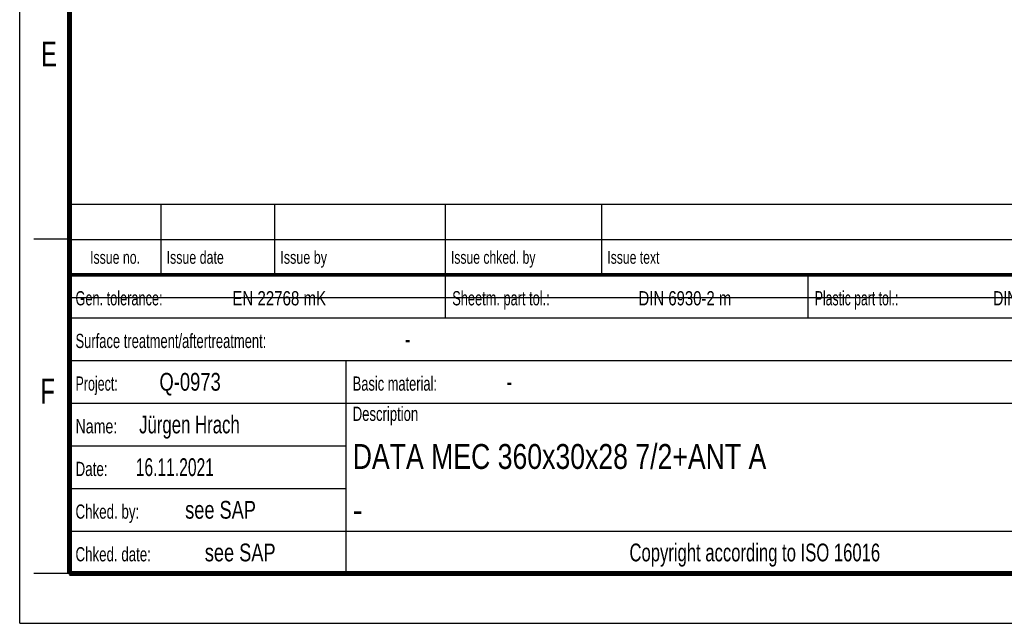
# Model space of a CAD drawing. Header units: millimetres. Extents: x 0 to 210, y 0 to 297.
# Tile 1 of 17: x 0 to 139, y 0 to 85. Entities that reach past the tile are written whole.
import ezdxf
from ezdxf.enums import TextEntityAlignment as Align

# ---------------------------------------------------------------- set-up
doc = ezdxf.new("R2010")
doc.units = ezdxf.units.MM
doc.header["$LTSCALE"] = 19.36
doc.layers.get('0').update_dxf_attribs({"linetype": 'CONTINUOUS'})
doc.layers.add('Z_NOTICE', color=7, linetype='CONTINUOUS')
doc.styles.add('TEXTSTYLE_2', font='txt', dxfattribs={"width": 0.75})

msp = doc.modelspace()

# ---------------------------------------------------------------- linework, layer by layer
at = {"color": 2, "linetype": 'CONTINUOUS'}
for p, q in [((0, 0), (0, 297)), ((6.913619, 48.960154), (6.913619, 58.960154)), ((6.913619, 58.960154), (202.913619, 58.960154)), ((19.913619, 48.960154), (19.913619, 58.960154)), ((35.913619, 48.960154), (35.913619, 58.960154)), ((59.913619, 48.960154), (59.913619, 58.960154)), ((81.913619, 48.960154), (81.913619, 58.960154)), ((7, 54), (2, 54)), ((6.913619, 53.960154), (202.913619, 53.960154)), ((6.913546, 6.960131), (6.913546, 48.960131)), ((6.913546, 48.960131), (202.913546, 48.960131)), ((6.913619, 48.960154), (202.913619, 48.960154)), ((59.913546, 42.960131), (59.913546, 48.960131)), ((110.913546, 42.960131), (110.913546, 48.960131)), ((6.913546, 42.960131), (202.913546, 42.960131)), ((6.913546, 36.960131), (181.913546, 36.960131)), ((45.913546, 6.960131), (45.913546, 36.960131)), ((6.913546, 30.960131), (202.913546, 30.960131)), ((6.913546, 24.960131), (45.913546, 24.960131)), ((6.913546, 18.960131), (45.913546, 18.960131)), ((6.913546, 12.960131), (160.913546, 12.960131)), ((7, 7), (2, 7)), ((6.913546, 6.960131), (202.913546, 6.960131)), ((0, 0), (210, 0))]:
    msp.add_line(p, q, dxfattribs=at)
at = {"color": 7, "linetype": 'CONTINUOUS'}
msp.add_line((7.100278, 45.828668), (160.431037, 45.819166), dxfattribs=at)
for points, const_width in [([(7, 7), (7, 290)], 0.7), ([(7, 49), (203, 49)], 0.5), ([(7, 7), (203, 7)], 0.7)]:
    msp.add_lwpolyline(points, dxfattribs=dict(at, const_width=const_width))

# ---------------------------------------------------------------- texts
at = {"color": 5, "linetype": 'CONTINUOUS', "style": 'TEXTSTYLE_2', "width": 0.714286}
for s, p in [('E', (3.002453, 78.302471)), ('F', (2.922192, 30.897042))]:
    msp.add_text(s, height=3.5, dxfattribs=at).set_placement(p)
at = {"layer": 'Z_NOTICE', "color": 5, "linetype": 'CONTINUOUS', "style": 'TEXTSTYLE_2'}
for s, height, width, p in [('Issue no.', 1.8, 0.719577, (13.413619, 50.560154)), ('Copyright according to ISO 16016', 2.5, 0.700149, (103.413546, 8.710131))]:
    msp.add_text(s, height=height, dxfattribs=dict(at, width=width)).set_placement(p, align=Align.CENTER)
for s, height, width, p in [('Issue date ', 1.8, 0.725108, (20.663619, 50.560154)), ('Issue by ', 1.8, 0.732804, (36.663619, 50.560154)), ('Issue chked. by', 1.8, 0.711111, (60.663619, 50.560154)), ('Issue text ', 1.8, 0.712121, (82.663619, 50.560154)), ('Gen. tolerance:', 2, 0.669841, (7.851046, 44.710131)), ('EN 22768 mK', 2, 0.792208, (29.91057, 44.710131)), ('Sheetm. part tol.:', 2, 0.67328, (60.851046, 44.710131)), ('DIN 6930-2 m', 2, 0.78373, (87.053427, 44.710131)), ('Plastic part tol.:', 2, 0.642857, (111.851046, 44.710131)), ('DIN 16901', 2, 0.73545, (136.958189, 44.710131)), ('Surface treatment/aftertreatment: ', 2, 0.681373, (7.851046, 38.710131)), ('-', 2.5, 0.714286, (54.184379, 38.710131)), ('Project: ', 2, 0.656085, (7.851046, 32.710131)), ('Q-0973', 2.5, 0.77381, (19.66057, 32.710131)), ('Basic material: ', 2, 0.675595, (46.851046, 32.710131)), ('-', 2.5, 0.714286, (68.470094, 32.710131)), ('Description', 2, 0.688312, (46.851046, 28.460131)), ('Jürgen Hrach', 2.5, 0.705357, (16.803427, 26.710131)), ('Name: ', 2, 0.746032, (7.851046, 26.710131)), ('Date: ', 2, 0.706349, (7.851046, 20.710131)), ('16.11.2021', 2.5, 0.657143, (16.327237, 20.710131)), ('Chked. by: ', 2, 0.701299, (7.851046, 14.710131)), ('see SAP', 2.5, 0.765306, (23.279618, 14.710131)), ('see SAP', 2.5, 0.765306, (26.041522, 8.710131)), ('Chked. date: ', 2, 0.699634, (7.851046, 8.710131))]:
    msp.add_text(s, height=height, dxfattribs=dict(at, width=width)).set_placement(p)
at = {"layer": 'Z_NOTICE', "color": 7, "linetype": 'CONTINUOUS', "style": 'TEXTSTYLE_2'}
for s, width, p in [('DATA MEC 360x30x28 7/2+ANT A', 0.80017, (46.851046, 21.710131)), ('-', 0.904762, (46.851046, 14.210131))]:
    msp.add_text(s, height=3.5, dxfattribs=dict(at, width=width)).set_placement(p)

doc.saveas('drawing.dxf')
